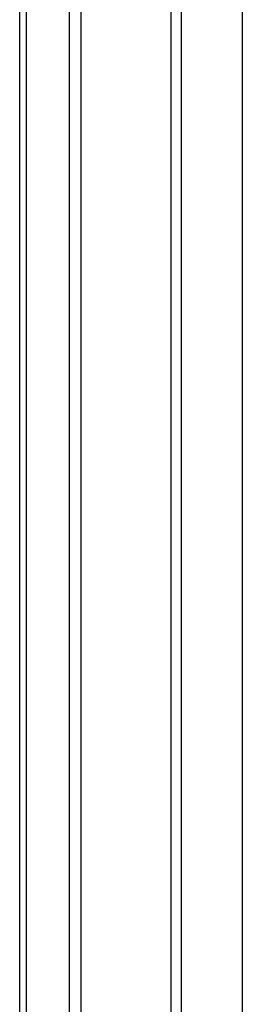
# Model space of a CAD drawing. Header units: inches. Extents: x 17 to 428, y 46 to 203.
# Tile 94 of 114: x 390.012 to 390.945, y 169.978 to 174.098. Entities that reach past the tile are written whole.
import ezdxf

# ---------------------------------------------------------------- set-up
doc = ezdxf.new("R2010")
doc.units = ezdxf.units.IN
doc.header["$MEASUREMENT"] = 0
doc.layers.add('Visible Edges(ANSI)', color=7, linetype='Continuous', lineweight=25)
doc.layers.add('Visible Tangent Edges(ANSI)', color=7, linetype='Continuous', lineweight=25)

msp = doc.modelspace()

# ---------------------------------------------------------------- linework, layer by layer
at = {"layer": 'Visible Edges(ANSI)'}
for p, q in [((390.0118, 158.3033), (390.0118, 176.5197)), ((390.2213, 158.036), (390.2213, 176.4984)), ((390.2694, 158.0637), (390.2694, 176.5261)), ((390.9451, 157.6192), (390.9451, 176.0816))]:
    msp.add_line(p, q, dxfattribs=at)
at = {"layer": 'Visible Tangent Edges(ANSI)'}
for p, q in [((390.6448, 176.8214), (390.6448, 158.6672)), ((390.6886, 176.7388), (390.6886, 158.7498)), ((390.0407, 158.1878), (390.0407, 176.5546))]:
    msp.add_line(p, q, dxfattribs=at)

doc.saveas('drawing.dxf')
